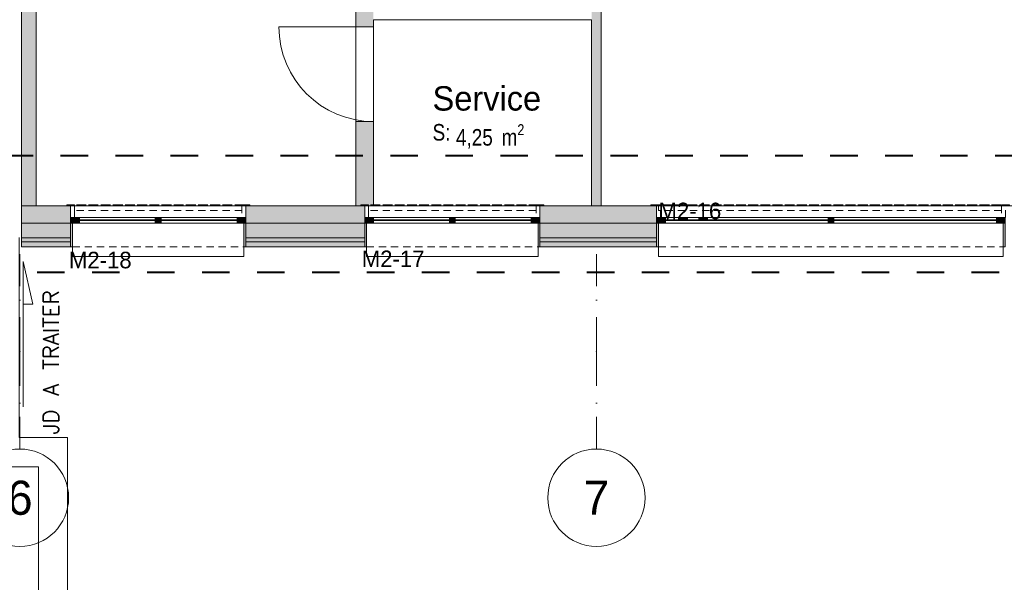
# Model space of a CAD drawing. Header units: millimetres. Extents: x -22000 to 226618, y -100134 to 72379.
# Tile 11 of 44: x 30268 to 40378, y -32915 to -27140. Entities that reach past the tile are written whole.
import ezdxf
from ezdxf.enums import TextEntityAlignment as Align

# ---------------------------------------------------------------- set-up
doc = ezdxf.new("R2010")
doc.units = ezdxf.units.MM
doc.header["$MEASUREMENT"] = 0
for name, pattern in [('Points tirets', [670.277762, 352.777767, -176.388884, 0, -141.111112]), ('Tiretet', [1093.611073, 529.166651, -211.666656, 141.111112, -211.666656]), ('Tirets petits', [125, 75, -50]), ('Traits', [564.444447, 282.222223, -282.222223])]:
    doc.linetypes.add(name, pattern=pattern)
for name, color, linetype in [('00-00 JD', 7, 'Continuous'), ('02-01 File _ Axe.Construction', 7, 'Continuous'), ('02-04 Mur.Construction', 7, 'Continuous'), ('02-04 VR et tablettes existantes', 7, 'Continuous'), ('06-00 Texte tte echelle', 7, 'Continuous'), ('08-01 2D Dessin général.2D', 7, 'Continuous'), ('08-01 contour hachures', 7, 'Continuous'), ('A-AREA-____-OTLN.Modèle IFC', 7, 'Continuous'), ('A-WALL-____-OTLN.Modèle IFC', 7, 'Continuous'), ('Fenêtres ARCHICAD', 7, 'Continuous'), ('Marques de fenêtre ARCHICAD', 7, 'Continuous'), ('Marques de Zone ARCHICAD', 7, 'Continuous'), ('Portes ARCHICAD', 7, 'Continuous')]:
    doc.layers.add(name, color=color, linetype=linetype)
doc.styles.add('STYLE_GENERE_1', font='txt')
doc.styles.add('STYLE_GENERE_2', font='ARIALN.TTF')
doc.styles.add('STYLE_GENERE_4', font='txt')

# ---------------------------------------------------------------- blocks, each defined once
blk = doc.blocks.new('Service_SER_9_1', base_point=(35020, -28095))
at = {"layer": 'Marques de Zone ARCHICAD', "color": 7, "lineweight": 9, "insert": (34747, -28213), "char_height": 170, "attachment_point": 1, "style": 'STYLE_GENERE_2'}
blk.add_mtext('\\A1;{\\pql;\\pt0,100;\\fArial Narrow|b0|i0|c0|p34;4,25\\fArial Narrow|b0|i0|c0|p34;\\A1{\\H.66x;\\S^  ;}\\fArial Narrow|b0|i0|c0|p34; m\\fArial Narrow|b0|i0|c0|p34;\\A1{\\H.66x;\\S2^  ;}}', dxfattribs=at)
at = {"layer": 'Marques de Zone ARCHICAD', "color": 7, "lineweight": 9}
for tag, height, style, p in [('DUMMY_849', 250, 'STYLE_GENERE_1', (35533, -27749)), ('ROOM_NAME', 250, 'STYLE_GENERE_1', (34507, -27823)), ('calculatedAreaCode', 170, 'STYLE_GENERE_2', (34507, -28211))]:
    blk.add_attdef(tag, text='', height=height, dxfattribs=dict(at, style=style)).set_placement(p, align=Align.TOP_LEFT)
blk = doc.blocks.new('Service_SER_10_1', base_point=(32078, -26090))
at = {"layer": 'Marques de Zone ARCHICAD', "color": 7, "lineweight": 9, "insert": (31805, -26208), "char_height": 170, "attachment_point": 1, "style": 'STYLE_GENERE_2'}
blk.add_mtext('\\A1;{\\pql;\\pt0,100;\\fArial Narrow|b0|i0|c0|p34;15,50\\fArial Narrow|b0|i0|c0|p34;\\A1{\\H.66x;\\S^  ;}\\fArial Narrow|b0|i0|c0|p34; m\\fArial Narrow|b0|i0|c0|p34;\\A1{\\H.66x;\\S2^  ;}}', dxfattribs=at)
at = {"layer": 'Marques de Zone ARCHICAD', "color": 7, "lineweight": 9}
for tag, height, style, p in [('DUMMY_849', 250, 'STYLE_GENERE_1', (32591, -25744)), ('ROOM_NAME', 250, 'STYLE_GENERE_1', (31565, -25818)), ('calculatedAreaCode', 170, 'STYLE_GENERE_2', (31565, -26206))]:
    blk.add_attdef(tag, text='', height=height, dxfattribs=dict(at, style=style)).set_placement(p, align=Align.TOP_LEFT)
blk = doc.blocks.new('Porte (Mur) 142[6]_1')
at = {"layer": 'Portes ARCHICAD', "color": 7, "linetype": 'Continuous', "lineweight": 5}
blk.add_line((33900, -27215), (32930, -27215), dxfattribs=at)
blk.add_arc((33900, -27215), 970, 180, 270, dxfattribs=at)
blk = doc.blocks.new('Mur_12_1', base_point=(33810, -21290))
at = {"layer": 'A-WALL-____-OTLN.Modèle IFC', "linetype": 'Continuous', "lineweight": 0, "true_color": 0xffffff}
for points in [[(33720, -21380), (33900, -21200), (33720, -21200)], [(33720, -21380), (33900, -21380), (33900, -21200)], [(33720, -21380), (33720, -27215), (33900, -27215), (33900, -21380)], [(33720, -28185), (33720, -29050), (33900, -29050), (33900, -28185)]]:
    blk.add_hatch(color=7, dxfattribs=at).paths.add_polyline_path(points)
at = {"layer": 'A-WALL-____-OTLN.Modèle IFC', "color": 7, "linetype": 'Continuous', "lineweight": 20}
for p, q in [((33720, -27215), (33900, -27215)), ((33720, -28185), (33900, -28185))]:
    blk.add_line(p, q, dxfattribs=at)
at = {"layer": 'A-WALL-____-OTLN.Modèle IFC', "color": 7, "linetype": 'Continuous', "lineweight": 20, "flags": 128}
for points in [[(33900, -21200), (33720, -21200)], [(33900, -21500), (33900, -21200)], [(33720, -21380), (33720, -22980)], [(33900, -27040), (33900, -21680)], [(33720, -23130), (33720, -27215)], [(33900, -27215), (33900, -27140)], [(33720, -28185), (33720, -29050)], [(33900, -29050), (33900, -28185)], [(33720, -29050), (33900, -29050)]]:
    blk.add_lwpolyline(points, dxfattribs=at)
at = {"layer": 'Portes ARCHICAD', "color": 7, "linetype": 'Continuous', "lineweight": 5}
blk.add_blockref('Porte (Mur) 142[6]_1', (0, 0), dxfattribs=at)
blk = doc.blocks.new('Mur_14_1', base_point=(30360, -21290))
at = {"layer": 'A-WALL-____-OTLN.Modèle IFC', "linetype": 'Continuous', "lineweight": 0, "true_color": 0xffffff}
blk.add_hatch(color=7, dxfattribs=at).paths.add_polyline_path([(30285, -21380), (30285, -29050), (30435, -29050), (30435, -21380)])
at = {"layer": 'A-WALL-____-OTLN.Modèle IFC', "color": 7, "linetype": 'Continuous', "lineweight": 20, "flags": 128}
for points in [[(30285, -21380), (30285, -29050)], [(30435, -22980), (30435, -21380)], [(30435, -25240), (30435, -23130)], [(30435, -29050), (30435, -25390)], [(30285, -29050), (30435, -29050)]]:
    blk.add_lwpolyline(points, dxfattribs=at)
blk = doc.blocks.new('Mur_21_1', base_point=(36190, -21590))
at = {"layer": 'A-WALL-____-OTLN.Modèle IFC', "linetype": 'Continuous', "lineweight": 0, "true_color": 0xffffff}
blk.add_hatch(color=7, dxfattribs=at).paths.add_polyline_path([(36140, -21680), (36140, -29050), (36240, -29050), (36240, -21680)])
at = {"layer": 'A-WALL-____-OTLN.Modèle IFC', "color": 7, "linetype": 'Continuous', "lineweight": 20, "flags": 128}
for points in [[(36140, -21680), (36140, -27040)], [(36240, -29050), (36240, -21680)], [(36140, -27140), (36140, -29050)], [(36140, -29050), (36240, -29050)]]:
    blk.add_lwpolyline(points, dxfattribs=at)
blk = doc.blocks.new('Marque fenêtre 24[24]_1', base_point=(38598, -29050))
at = {"layer": 'Marques de fenêtre ARCHICAD', "color": 7, "lineweight": 9, "style": 'STYLE_GENERE_1'}
blk.add_attdef('AC_WIDO_ID', text='', height=170, dxfattribs=at).set_placement((36827, -29239), align=Align.BOTTOM_LEFT)
blk = doc.blocks.new('Baie générique 2019[33]_1')
at = {"layer": 'Fenêtres ARCHICAD', "linetype": 'Continuous', "lineweight": 0, "true_color": 0xffffff}
for points in [[(36808, -29230), (36868, -29230), (36868, -29170), (36808, -29170)], [(36868, -29230), (36898, -29230), (36898, -29170), (36868, -29170)], [(38598, -29230), (38598, -29170), (38568, -29170), (38568, -29230)], [(38598, -29230), (38598, -29170), (38568, -29170), (38568, -29230)], [(38598, -29230), (38598, -29170), (38568, -29170), (38568, -29230)], [(38598, -29230), (38628, -29230), (38628, -29170), (38598, -29170)], [(38598, -29230), (38628, -29230), (38628, -29170), (38598, -29170)], [(38598, -29230), (38628, -29230), (38628, -29170), (38598, -29170)], [(40328, -29230), (40328, -29170), (40298, -29170), (40298, -29230)], [(40388, -29230), (40388, -29170), (40328, -29170), (40328, -29230)], [(36828, -29230), (36808, -29230), (36808, -29470), (36828, -29470)], [(40388, -29230), (40368, -29230), (40368, -29470), (40388, -29470)]]:
    blk.add_hatch(color=7, dxfattribs=at).paths.add_polyline_path(points)
at = {"layer": 'Fenêtres ARCHICAD', "color": 7, "linetype": 'Continuous', "lineweight": 13}
for p, q in [((36868, -29230), (36868, -29170)), ((36868, -29170), (36898, -29170)), ((36898, -29170), (36898, -29230)), ((36898, -29193), (40298, -29193)), ((36898, -29200), (40298, -29200)), ((38598, -29170), (38568, -29170)), ((38568, -29170), (38568, -29230)), ((38598, -29170), (38568, -29170)), ((38568, -29170), (38568, -29230)), ((38598, -29170), (38568, -29170)), ((38568, -29170), (38568, -29230)), ((38628, -29193), (38568, -29193)), ((38628, -29193), (38568, -29193)), ((38628, -29193), (38568, -29193)), ((38628, -29200), (38568, -29200)), ((38628, -29200), (38568, -29200)), ((38628, -29200), (38568, -29200)), ((38598, -29230), (38598, -29170)), ((38598, -29230), (38598, -29170)), ((38598, -29170), (38628, -29170)), ((38598, -29230), (38598, -29170)), ((38598, -29230), (38598, -29170)), ((38598, -29170), (38628, -29170)), ((38598, -29230), (38598, -29170)), ((38598, -29230), (38598, -29170)), ((38598, -29170), (38628, -29170)), ((38628, -29170), (38628, -29230)), ((38628, -29170), (38628, -29230)), ((38628, -29170), (38628, -29230)), ((40328, -29170), (40298, -29170)), ((40298, -29170), (40298, -29230)), ((40328, -29230), (40328, -29170)), ((36898, -29230), (36868, -29230)), ((38568, -29230), (38598, -29230)), ((38568, -29230), (38598, -29230)), ((38568, -29230), (38598, -29230)), ((38628, -29230), (38598, -29230)), ((38628, -29230), (38598, -29230)), ((38628, -29230), (38598, -29230)), ((40298, -29230), (40328, -29230))]:
    blk.add_line(p, q, dxfattribs=at)
at = {"layer": 'Fenêtres ARCHICAD', "color": 7, "linetype": 'Continuous', "lineweight": 5}
for p, q in [((36868, -29170), (40328, -29170)), ((36898, -29170), (40298, -29170)), ((38628, -29170), (38568, -29170)), ((38628, -29170), (38568, -29170)), ((38628, -29170), (38568, -29170)), ((36868, -29230), (40328, -29230)), ((36898, -29230), (40298, -29230)), ((38628, -29230), (38568, -29230)), ((38628, -29230), (38568, -29230)), ((38628, -29230), (38568, -29230)), ((36828, -29570), (36828, -29470)), ((40368, -29470), (40368, -29570)), ((40368, -29570), (36828, -29570))]:
    blk.add_line(p, q, dxfattribs=at)
at = {"layer": 'Fenêtres ARCHICAD', "color": 7, "linetype": 'Continuous', "lineweight": 13, "flags": 128}
for points in [[(36808, -29230), (36808, -29170), (36868, -29170), (36868, -29230)], [(40388, -29230), (40388, -29170), (40328, -29170), (40328, -29230)], [(36828, -29230), (36828, -29470), (36808, -29470), (36808, -29230)], [(40388, -29230), (40388, -29470), (40368, -29470), (40368, -29230)]]:
    blk.add_lwpolyline(points, close=True, dxfattribs=at)
at = {"layer": 'Marques de fenêtre ARCHICAD', "color": 7, "lineweight": 9}
blk.add_blockref('Marque fenêtre 24[24]_1', (38598, -29050), dxfattribs=at).add_auto_attribs({'AC_WIDO_ID': 'M2-16'})
blk = doc.blocks.new('Marque fenêtre 24[25]_1', base_point=(34710, -29050))
at = {"layer": 'Marques de fenêtre ARCHICAD', "color": 7, "lineweight": 9, "style": 'STYLE_GENERE_1'}
blk.add_attdef('AC_WIDO_ID', text='', height=170, dxfattribs=at).set_placement((33780, -29731), align=Align.BOTTOM_LEFT)
blk = doc.blocks.new('Baie générique 2019[34]_1')
at = {"layer": 'Fenêtres ARCHICAD', "linetype": 'Continuous', "lineweight": 0, "true_color": 0xffffff}
for points in [[(33810, -29230), (33870, -29230), (33870, -29170), (33810, -29170)], [(33870, -29230), (33900, -29230), (33900, -29170), (33870, -29170)], [(34710, -29230), (34710, -29170), (34680, -29170), (34680, -29230)], [(34710, -29230), (34710, -29170), (34680, -29170), (34680, -29230)], [(34710, -29230), (34710, -29170), (34680, -29170), (34680, -29230)], [(34710, -29230), (34740, -29230), (34740, -29170), (34710, -29170)], [(34710, -29230), (34740, -29230), (34740, -29170), (34710, -29170)], [(34710, -29230), (34740, -29230), (34740, -29170), (34710, -29170)], [(35550, -29230), (35550, -29170), (35520, -29170), (35520, -29230)], [(35610, -29230), (35610, -29170), (35550, -29170), (35550, -29230)], [(33830, -29230), (33810, -29230), (33810, -29470), (33830, -29470)], [(35610, -29230), (35590, -29230), (35590, -29470), (35610, -29470)]]:
    blk.add_hatch(color=7, dxfattribs=at).paths.add_polyline_path(points)
at = {"layer": 'Fenêtres ARCHICAD', "color": 7, "linetype": 'Continuous', "lineweight": 13}
for p, q in [((33870, -29230), (33870, -29170)), ((33870, -29170), (33900, -29170)), ((33900, -29170), (33900, -29230)), ((33900, -29193), (35520, -29193)), ((33900, -29200), (35520, -29200)), ((34710, -29170), (34680, -29170)), ((34680, -29170), (34680, -29230)), ((34710, -29170), (34680, -29170)), ((34680, -29170), (34680, -29230)), ((34710, -29170), (34680, -29170)), ((34680, -29170), (34680, -29230)), ((34740, -29193), (34680, -29193)), ((34740, -29193), (34680, -29193)), ((34740, -29193), (34680, -29193)), ((34740, -29200), (34680, -29200)), ((34740, -29200), (34680, -29200)), ((34740, -29200), (34680, -29200)), ((34710, -29230), (34710, -29170)), ((34710, -29230), (34710, -29170)), ((34710, -29170), (34740, -29170)), ((34710, -29230), (34710, -29170)), ((34710, -29230), (34710, -29170)), ((34710, -29170), (34740, -29170)), ((34710, -29230), (34710, -29170)), ((34710, -29230), (34710, -29170)), ((34710, -29170), (34740, -29170)), ((34740, -29170), (34740, -29230)), ((34740, -29170), (34740, -29230)), ((34740, -29170), (34740, -29230)), ((35550, -29170), (35520, -29170)), ((35520, -29170), (35520, -29230)), ((35550, -29230), (35550, -29170)), ((33900, -29230), (33870, -29230)), ((34680, -29230), (34710, -29230)), ((34680, -29230), (34710, -29230)), ((34680, -29230), (34710, -29230)), ((34740, -29230), (34710, -29230)), ((34740, -29230), (34710, -29230)), ((34740, -29230), (34710, -29230)), ((35520, -29230), (35550, -29230))]:
    blk.add_line(p, q, dxfattribs=at)
at = {"layer": 'Fenêtres ARCHICAD', "color": 7, "linetype": 'Continuous', "lineweight": 5}
for p, q in [((33870, -29170), (35550, -29170)), ((33900, -29170), (35520, -29170)), ((34740, -29170), (34680, -29170)), ((34740, -29170), (34680, -29170)), ((34740, -29170), (34680, -29170)), ((33870, -29230), (35550, -29230)), ((33900, -29230), (35520, -29230)), ((34740, -29230), (34680, -29230)), ((34740, -29230), (34680, -29230)), ((34740, -29230), (34680, -29230)), ((33830, -29570), (33830, -29470)), ((35590, -29470), (35590, -29570)), ((35590, -29570), (33830, -29570))]:
    blk.add_line(p, q, dxfattribs=at)
at = {"layer": 'Fenêtres ARCHICAD', "color": 7, "linetype": 'Continuous', "lineweight": 13, "flags": 128}
for points in [[(33810, -29230), (33810, -29170), (33870, -29170), (33870, -29230)], [(35610, -29230), (35610, -29170), (35550, -29170), (35550, -29230)], [(33830, -29230), (33830, -29470), (33810, -29470), (33810, -29230)], [(35610, -29230), (35610, -29470), (35590, -29470), (35590, -29230)]]:
    blk.add_lwpolyline(points, close=True, dxfattribs=at)
at = {"layer": 'Marques de fenêtre ARCHICAD', "color": 7, "lineweight": 9}
blk.add_blockref('Marque fenêtre 24[25]_1', (34710, -29050), dxfattribs=at).add_auto_attribs({'AC_WIDO_ID': 'M2-17'})
blk = doc.blocks.new('Marque fenêtre 24[26]_1', base_point=(31690, -29050))
at = {"layer": 'Marques de fenêtre ARCHICAD', "color": 7, "lineweight": 9, "style": 'STYLE_GENERE_1'}
blk.add_attdef('AC_WIDO_ID', text='', height=170, dxfattribs=at).set_placement((30773, -29743), align=Align.BOTTOM_LEFT)
blk = doc.blocks.new('Baie générique 2019[35]_1')
at = {"layer": 'Fenêtres ARCHICAD', "linetype": 'Continuous', "lineweight": 0, "true_color": 0xffffff}
for points in [[(30790, -29230), (30850, -29230), (30850, -29170), (30790, -29170)], [(30850, -29230), (30880, -29230), (30880, -29170), (30850, -29170)], [(31690, -29230), (31690, -29170), (31660, -29170), (31660, -29230)], [(31690, -29230), (31690, -29170), (31660, -29170), (31660, -29230)], [(31690, -29230), (31690, -29170), (31660, -29170), (31660, -29230)], [(31690, -29230), (31720, -29230), (31720, -29170), (31690, -29170)], [(31690, -29230), (31720, -29230), (31720, -29170), (31690, -29170)], [(31690, -29230), (31720, -29230), (31720, -29170), (31690, -29170)], [(32530, -29230), (32530, -29170), (32500, -29170), (32500, -29230)], [(32590, -29230), (32590, -29170), (32530, -29170), (32530, -29230)], [(30810, -29230), (30790, -29230), (30790, -29470), (30810, -29470)], [(32590, -29230), (32570, -29230), (32570, -29470), (32590, -29470)]]:
    blk.add_hatch(color=7, dxfattribs=at).paths.add_polyline_path(points)
at = {"layer": 'Fenêtres ARCHICAD', "color": 7, "linetype": 'Continuous', "lineweight": 13}
for p, q in [((30850, -29230), (30850, -29170)), ((30850, -29170), (30880, -29170)), ((30880, -29170), (30880, -29230)), ((30880, -29193), (32500, -29193)), ((30880, -29200), (32500, -29200)), ((31690, -29170), (31660, -29170)), ((31660, -29170), (31660, -29230)), ((31690, -29170), (31660, -29170)), ((31660, -29170), (31660, -29230)), ((31690, -29170), (31660, -29170)), ((31660, -29170), (31660, -29230)), ((31720, -29193), (31660, -29193)), ((31720, -29193), (31660, -29193)), ((31720, -29193), (31660, -29193)), ((31720, -29200), (31660, -29200)), ((31720, -29200), (31660, -29200)), ((31720, -29200), (31660, -29200)), ((31690, -29230), (31690, -29170)), ((31690, -29230), (31690, -29170)), ((31690, -29170), (31720, -29170)), ((31690, -29230), (31690, -29170)), ((31690, -29230), (31690, -29170)), ((31690, -29170), (31720, -29170)), ((31690, -29230), (31690, -29170)), ((31690, -29230), (31690, -29170)), ((31690, -29170), (31720, -29170)), ((31720, -29170), (31720, -29230)), ((31720, -29170), (31720, -29230)), ((31720, -29170), (31720, -29230)), ((32530, -29170), (32500, -29170)), ((32500, -29170), (32500, -29230)), ((32530, -29230), (32530, -29170)), ((30880, -29230), (30850, -29230)), ((31660, -29230), (31690, -29230)), ((31660, -29230), (31690, -29230)), ((31660, -29230), (31690, -29230)), ((31720, -29230), (31690, -29230)), ((31720, -29230), (31690, -29230)), ((31720, -29230), (31690, -29230)), ((32500, -29230), (32530, -29230))]:
    blk.add_line(p, q, dxfattribs=at)
at = {"layer": 'Fenêtres ARCHICAD', "color": 7, "linetype": 'Continuous', "lineweight": 5}
for p, q in [((30850, -29170), (32530, -29170)), ((30880, -29170), (32500, -29170)), ((31720, -29170), (31660, -29170)), ((31720, -29170), (31660, -29170)), ((31720, -29170), (31660, -29170)), ((30850, -29230), (32530, -29230)), ((30880, -29230), (32500, -29230)), ((31720, -29230), (31660, -29230)), ((31720, -29230), (31660, -29230)), ((31720, -29230), (31660, -29230)), ((30810, -29570), (30810, -29470)), ((32570, -29470), (32570, -29570)), ((32570, -29570), (30810, -29570))]:
    blk.add_line(p, q, dxfattribs=at)
at = {"layer": 'Fenêtres ARCHICAD', "color": 7, "linetype": 'Continuous', "lineweight": 13, "flags": 128}
for points in [[(30790, -29230), (30790, -29170), (30850, -29170), (30850, -29230)], [(32590, -29230), (32590, -29170), (32530, -29170), (32530, -29230)], [(30810, -29230), (30810, -29470), (30790, -29470), (30790, -29230)], [(32590, -29230), (32590, -29470), (32570, -29470), (32570, -29230)]]:
    blk.add_lwpolyline(points, close=True, dxfattribs=at)
at = {"layer": 'Marques de fenêtre ARCHICAD', "color": 7, "lineweight": 9}
blk.add_blockref('Marque fenêtre 24[26]_1', (31690, -29050), dxfattribs=at).add_auto_attribs({'AC_WIDO_ID': 'M2-18'})
blk = doc.blocks.new('Mur_141_1', base_point=(30285, -29050))
at = {"layer": '02-04 Mur.Construction', "linetype": 'Continuous', "lineweight": 0, "true_color": 0xffffff}
for points in [[(30285, -29050), (30285, -29230), (30790, -29230), (30790, -29050)], [(32590, -29230), (33810, -29230), (33810, -29050), (32590, -29050)], [(36808, -29050), (35610, -29050), (35610, -29230), (36808, -29230)], [(30285, -29380), (30790, -29380), (30790, -29230), (30285, -29230)], [(32590, -29380), (33810, -29380), (33810, -29230), (32590, -29230)], [(35610, -29380), (36808, -29380), (36808, -29230), (35610, -29230)], [(30285, -29420), (30790, -29420), (30790, -29380), (30285, -29380)], [(30285, -29420), (30285, -29470), (30790, -29470), (30790, -29420)], [(32590, -29420), (33810, -29420), (33810, -29380), (32590, -29380)], [(33810, -29420), (32590, -29420), (32590, -29470), (33810, -29470)], [(35610, -29420), (36808, -29420), (36808, -29380), (35610, -29380)], [(35610, -29420), (35610, -29470), (36808, -29470), (36808, -29420)]]:
    blk.add_hatch(color=7, dxfattribs=at).paths.add_polyline_path(points)
at = {"layer": '02-04 Mur.Construction', "color": 7, "linetype": 'Continuous', "lineweight": 20}
for p, q in [((30790, -29050), (30790, -29170)), ((32590, -29050), (32590, -29170)), ((33810, -29050), (33810, -29170)), ((35610, -29050), (35610, -29170)), ((36808, -29050), (36808, -29170)), ((30790, -29380), (30790, -29170)), ((32590, -29380), (32590, -29170)), ((33810, -29380), (33810, -29170)), ((35610, -29380), (35610, -29170)), ((36808, -29380), (36808, -29170)), ((30285, -29230), (30790, -29230)), ((32590, -29230), (33810, -29230)), ((35610, -29230), (36808, -29230)), ((30285, -29380), (30790, -29380)), ((30790, -29420), (30790, -29380)), ((30790, -29470), (30790, -29420)), ((32590, -29380), (33810, -29380)), ((32590, -29420), (32590, -29380)), ((32590, -29470), (32590, -29420)), ((33810, -29420), (33810, -29380)), ((33810, -29470), (33810, -29420)), ((35610, -29380), (36808, -29380)), ((35610, -29420), (35610, -29380)), ((35610, -29470), (35610, -29420)), ((36808, -29420), (36808, -29380)), ((36808, -29470), (36808, -29420))]:
    blk.add_line(p, q, dxfattribs=at)
at = {"layer": '02-04 Mur.Construction', "color": 7, "linetype": 'Continuous', "lineweight": 9}
for p, q in [((30285, -29420), (30790, -29420)), ((32590, -29420), (33810, -29420)), ((35610, -29420), (36808, -29420))]:
    blk.add_line(p, q, dxfattribs=at)
at = {"layer": '02-04 Mur.Construction', "color": 7, "linetype": 'Continuous', "lineweight": 20, "flags": 128}
for points in [[(30790, -29050), (30285, -29050)], [(30285, -29230), (30285, -29050)], [(33810, -29050), (32590, -29050)], [(36808, -29050), (35610, -29050)], [(30285, -29380), (30285, -29230)], [(30285, -29420), (30285, -29380)], [(30285, -29470), (30285, -29420)], [(30285, -29470), (30790, -29470)], [(32590, -29470), (33810, -29470)], [(35610, -29470), (36808, -29470)]]:
    blk.add_lwpolyline(points, dxfattribs=at)
at = {"layer": 'Fenêtres ARCHICAD', "color": 7, "linetype": 'Continuous', "lineweight": 5}
for name in ['Baie générique 2019[33]_1', 'Baie générique 2019[35]_1', 'Baie générique 2019[34]_1']:
    blk.add_blockref(name, (0, 0), dxfattribs=at)
blk = doc.blocks.new('Forme_127_1')
at = {"layer": '02-04 VR et tablettes existantes', "color": 251, "linetype": 'Tirets petits', "lineweight": 0, "true_color": 0x5d5d5d, "flags": 128}
for points in [[(33810, -29170), (33810, -29050)], [(33810, -29050), (35610, -29050)], [(35610, -29050), (35610, -29170)], [(35610, -29170), (33810, -29170)]]:
    blk.add_lwpolyline(points, dxfattribs=at)
blk = doc.blocks.new('Forme_128_1')
at = {"layer": '02-04 VR et tablettes existantes', "color": 251, "linetype": 'Tirets petits', "lineweight": 0, "true_color": 0x5d5d5d, "flags": 128}
for points in [[(33770, -29050), (33770, -29040)], [(33770, -29040), (35650, -29040)], [(35650, -29050), (33770, -29050)], [(35650, -29050), (35650, -29040)]]:
    blk.add_lwpolyline(points, dxfattribs=at)
blk = doc.blocks.new('Forme_129_1')
at = {"layer": '02-04 VR et tablettes existantes', "color": 251, "linetype": 'Tirets petits', "lineweight": 0, "true_color": 0x5d5d5d, "flags": 128}
for points in [[(33810, -29170), (33810, -29050)], [(33810, -29050), (35610, -29050)], [(35610, -29050), (35610, -29170)], [(35610, -29170), (33810, -29170)]]:
    blk.add_lwpolyline(points, dxfattribs=at)
blk = doc.blocks.new('Forme_130_1')
at = {"layer": '02-04 VR et tablettes existantes', "color": 251, "linetype": 'Tirets petits', "lineweight": 0, "true_color": 0x5d5d5d, "flags": 128}
for points in [[(33770, -29050), (33770, -29040)], [(33770, -29040), (35650, -29040)], [(35650, -29050), (33770, -29050)], [(35650, -29040), (35650, -29050)]]:
    blk.add_lwpolyline(points, dxfattribs=at)
blk = doc.blocks.new('Forme_131_1')
at = {"layer": '02-04 VR et tablettes existantes', "color": 251, "linetype": 'Tirets petits', "lineweight": 0, "true_color": 0x5d5d5d, "flags": 128}
for points in [[(33810, -29050), (33810, -29170)], [(33850, -29050), (33810, -29050)], [(33850, -29170), (33850, -29050)], [(33850, -29170), (33810, -29170)]]:
    blk.add_lwpolyline(points, dxfattribs=at)
blk = doc.blocks.new('Forme_132_1')
at = {"layer": '02-04 VR et tablettes existantes', "color": 251, "linetype": 'Tirets petits', "lineweight": 0, "true_color": 0x5d5d5d, "flags": 128}
for points in [[(35570, -29050), (35570, -29170)], [(35610, -29050), (35570, -29050)], [(35610, -29170), (35610, -29050)], [(35610, -29170), (35570, -29170)]]:
    blk.add_lwpolyline(points, dxfattribs=at)
blk = doc.blocks.new('Forme_133_1')
at = {"layer": '02-04 VR et tablettes existantes', "color": 251, "linetype": 'Tirets petits', "lineweight": 0, "true_color": 0x5d5d5d, "flags": 128}
for points in [[(35650, -29040), (35570, -29040)], [(35570, -29040), (35570, -29050)], [(35570, -29050), (35650, -29050)], [(35650, -29050), (35650, -29040)]]:
    blk.add_lwpolyline(points, dxfattribs=at)
blk = doc.blocks.new('Forme_134_1')
at = {"layer": '02-04 VR et tablettes existantes', "color": 251, "linetype": 'Tirets petits', "lineweight": 0, "true_color": 0x5d5d5d, "flags": 128}
for points in [[(33850, -29040), (33770, -29040)], [(33770, -29040), (33770, -29050)], [(33770, -29050), (33850, -29050)], [(33850, -29050), (33850, -29040)]]:
    blk.add_lwpolyline(points, dxfattribs=at)
blk = doc.blocks.new('Forme_135_1')
at = {"layer": '02-04 VR et tablettes existantes', "color": 251, "linetype": 'Tirets petits', "lineweight": 0, "true_color": 0x5d5d5d, "flags": 128}
for points in [[(35570, -29040), (33850, -29040)], [(33850, -29098), (33850, -29040)], [(35570, -29098), (33850, -29098)], [(35570, -29098), (35570, -29040)]]:
    blk.add_lwpolyline(points, dxfattribs=at)
blk = doc.blocks.new('Forme_136_1')
at = {"layer": '02-04 VR et tablettes existantes', "color": 251, "linetype": 'Tirets petits', "lineweight": 0, "true_color": 0x5d5d5d, "flags": 128}
for points in [[(30790, -29170), (30790, -29050)], [(30790, -29050), (32590, -29050)], [(32590, -29050), (32590, -29170)], [(32590, -29170), (30790, -29170)]]:
    blk.add_lwpolyline(points, dxfattribs=at)
blk = doc.blocks.new('Forme_137_1')
at = {"layer": '02-04 VR et tablettes existantes', "color": 251, "linetype": 'Tirets petits', "lineweight": 0, "true_color": 0x5d5d5d, "flags": 128}
for points in [[(30750, -29050), (30750, -29040)], [(30750, -29040), (32630, -29040)], [(32630, -29050), (30750, -29050)], [(32630, -29050), (32630, -29040)]]:
    blk.add_lwpolyline(points, dxfattribs=at)
blk = doc.blocks.new('Forme_138_1')
at = {"layer": '02-04 VR et tablettes existantes', "color": 251, "linetype": 'Tirets petits', "lineweight": 0, "true_color": 0x5d5d5d, "flags": 128}
for points in [[(30790, -29170), (30790, -29050)], [(30790, -29050), (32590, -29050)], [(32590, -29050), (32590, -29170)], [(32590, -29170), (30790, -29170)]]:
    blk.add_lwpolyline(points, dxfattribs=at)
blk = doc.blocks.new('Forme_139_1')
at = {"layer": '02-04 VR et tablettes existantes', "color": 251, "linetype": 'Tirets petits', "lineweight": 0, "true_color": 0x5d5d5d, "flags": 128}
for points in [[(30750, -29050), (30750, -29040)], [(30750, -29040), (32630, -29040)], [(32630, -29050), (30750, -29050)], [(32630, -29040), (32630, -29050)]]:
    blk.add_lwpolyline(points, dxfattribs=at)
blk = doc.blocks.new('Forme_140_1')
at = {"layer": '02-04 VR et tablettes existantes', "color": 251, "linetype": 'Tirets petits', "lineweight": 0, "true_color": 0x5d5d5d, "flags": 128}
for points in [[(30790, -29050), (30790, -29170)], [(30830, -29050), (30790, -29050)], [(30830, -29170), (30830, -29050)], [(30830, -29170), (30790, -29170)]]:
    blk.add_lwpolyline(points, dxfattribs=at)
blk = doc.blocks.new('Forme_141_1')
at = {"layer": '02-04 VR et tablettes existantes', "color": 251, "linetype": 'Tirets petits', "lineweight": 0, "true_color": 0x5d5d5d, "flags": 128}
for points in [[(32550, -29050), (32550, -29170)], [(32590, -29050), (32550, -29050)], [(32590, -29170), (32590, -29050)], [(32590, -29170), (32550, -29170)]]:
    blk.add_lwpolyline(points, dxfattribs=at)
blk = doc.blocks.new('Forme_142_1')
at = {"layer": '02-04 VR et tablettes existantes', "color": 251, "linetype": 'Tirets petits', "lineweight": 0, "true_color": 0x5d5d5d, "flags": 128}
for points in [[(32630, -29040), (32550, -29040)], [(32550, -29040), (32550, -29050)], [(32550, -29050), (32630, -29050)], [(32630, -29050), (32630, -29040)]]:
    blk.add_lwpolyline(points, dxfattribs=at)
blk = doc.blocks.new('Forme_143_1')
at = {"layer": '02-04 VR et tablettes existantes', "color": 251, "linetype": 'Tirets petits', "lineweight": 0, "true_color": 0x5d5d5d, "flags": 128}
for points in [[(30830, -29040), (30750, -29040)], [(30750, -29040), (30750, -29050)], [(30750, -29050), (30830, -29050)], [(30830, -29050), (30830, -29040)]]:
    blk.add_lwpolyline(points, dxfattribs=at)
blk = doc.blocks.new('Forme_144_1')
at = {"layer": '02-04 VR et tablettes existantes', "color": 251, "linetype": 'Tirets petits', "lineweight": 0, "true_color": 0x5d5d5d, "flags": 128}
for points in [[(32550, -29040), (30830, -29040)], [(30830, -29098), (30830, -29040)], [(32550, -29098), (30830, -29098)], [(32550, -29098), (32550, -29040)]]:
    blk.add_lwpolyline(points, dxfattribs=at)
blk = doc.blocks.new('Forme_208_1')
at = {"layer": '02-04 VR et tablettes existantes', "color": 251, "linetype": 'Tirets petits', "lineweight": 0, "true_color": 0x5d5d5d, "flags": 128}
for points in [[(36807, -29050), (36807, -29170)], [(36808, -29050), (36807, -29050)], [(36808, -29170), (36808, -29050)], [(36808, -29050), (40350, -29050)], [(40350, -29050), (40350, -29170)], [(36808, -29170), (36807, -29170)], [(40350, -29170), (36808, -29170)]]:
    blk.add_lwpolyline(points, dxfattribs=at)
blk = doc.blocks.new('Forme_209_1')
at = {"layer": '02-04 VR et tablettes existantes', "color": 251, "linetype": 'Tirets petits', "lineweight": 0, "true_color": 0x5d5d5d, "flags": 128}
for points in [[(36748, -29050), (36748, -29040)], [(36748, -29040), (38628, -29040)], [(38628, -29050), (36748, -29050)], [(38628, -29050), (38628, -29040)]]:
    blk.add_lwpolyline(points, dxfattribs=at)
blk = doc.blocks.new('Forme_210_1')
at = {"layer": '02-04 VR et tablettes existantes', "color": 251, "linetype": 'Tirets petits', "lineweight": 0, "true_color": 0x5d5d5d, "flags": 128}
for points in [[(36805, -29170), (36805, -29050)], [(36805, -29050), (40350, -29050)], [(40350, -29050), (40350, -29170)], [(40350, -29170), (36805, -29170)]]:
    blk.add_lwpolyline(points, dxfattribs=at)
blk = doc.blocks.new('Forme_211_1')
at = {"layer": '02-04 VR et tablettes existantes', "color": 251, "linetype": 'Tirets petits', "lineweight": 0, "true_color": 0x5d5d5d, "flags": 128}
for points in [[(36748, -29050), (36748, -29040)], [(36748, -29040), (40430, -29040)], [(40430, -29050), (36748, -29050)], [(40430, -29040), (40430, -29050)]]:
    blk.add_lwpolyline(points, dxfattribs=at)
blk = doc.blocks.new('Forme_212_1')
at = {"layer": '02-04 VR et tablettes existantes', "color": 251, "linetype": 'Tirets petits', "lineweight": 0, "true_color": 0x5d5d5d, "flags": 128}
for points in [[(36808, -29050), (36808, -29170)], [(36848, -29050), (36808, -29050)], [(36848, -29170), (36848, -29050)], [(36848, -29170), (36808, -29170)]]:
    blk.add_lwpolyline(points, dxfattribs=at)
blk = doc.blocks.new('Forme_213_1')
at = {"layer": '02-04 VR et tablettes existantes', "color": 251, "linetype": 'Tirets petits', "lineweight": 0, "true_color": 0x5d5d5d, "flags": 128}
for points in [[(40350, -29050), (40350, -29170)], [(40390, -29050), (40350, -29050)], [(40390, -29170), (40390, -29050)], [(40390, -29170), (40350, -29170)]]:
    blk.add_lwpolyline(points, dxfattribs=at)
blk = doc.blocks.new('Forme_214_1')
at = {"layer": '02-04 VR et tablettes existantes', "color": 251, "linetype": 'Tirets petits', "lineweight": 0, "true_color": 0x5d5d5d, "flags": 128}
for points in [[(40430, -29040), (40350, -29040)], [(40350, -29040), (40350, -29050)], [(40350, -29050), (40430, -29050)], [(40430, -29050), (40430, -29040)]]:
    blk.add_lwpolyline(points, dxfattribs=at)
blk = doc.blocks.new('Forme_215_1')
at = {"layer": '02-04 VR et tablettes existantes', "color": 251, "linetype": 'Tirets petits', "lineweight": 0, "true_color": 0x5d5d5d, "flags": 128}
for points in [[(36848, -29040), (36768, -29040)], [(36768, -29040), (36768, -29050)], [(36768, -29050), (36848, -29050)], [(36848, -29050), (36848, -29040)]]:
    blk.add_lwpolyline(points, dxfattribs=at)
blk = doc.blocks.new('Forme_216_1')
at = {"layer": '02-04 VR et tablettes existantes', "color": 251, "linetype": 'Tirets petits', "lineweight": 0, "true_color": 0x5d5d5d, "flags": 128}
for points in [[(36828, -29098), (36828, -29040)], [(40350, -29040), (36828, -29040)], [(40350, -29098), (36828, -29098)], [(40350, -29098), (40350, -29040)]]:
    blk.add_lwpolyline(points, dxfattribs=at)
blk = doc.blocks.new('Marque grille standard[383]_1', base_point=(30270, -31547))
at = {"layer": '02-01 File _ Axe.Construction', "color": 7, "linetype": 'Points tirets', "lineweight": 5}
for q in [(30270, -29547), (30270, -31547)]:
    blk.add_line((30270, -30547), q, dxfattribs=at)
at = {"layer": '02-01 File _ Axe.Construction', "color": 7, "linetype": 'Continuous', "lineweight": 5}
blk.add_circle((30270, -32047), 500, dxfattribs=at)
at = {"layer": '02-01 File _ Axe.Construction', "color": 7, "linetype": 'Points tirets', "lineweight": 5}
blk.add_point((30270, -30547), dxfattribs=at)
blk.add_point((30270, -30547), dxfattribs=at)
at = {"layer": '02-01 File _ Axe.Construction', "color": 7, "lineweight": 9, "style": 'STYLE_GENERE_4'}
for tag, p in [('AC_MarkerText_1_1', (30270, 1137)), ('AC_MarkerText_1_0', (30270, -31872))]:
    blk.add_attdef(tag, text='', height=350, rotation=360, dxfattribs=at).set_placement(p, align=Align.TOP_CENTER)
blk = doc.blocks.new('Marque grille standard[384]_1', base_point=(36190, -31547))
at = {"layer": '02-01 File _ Axe.Construction', "color": 7, "linetype": 'Points tirets', "lineweight": 5}
for q in [(36190, -29547), (36190, -31547)]:
    blk.add_line((36190, -30547), q, dxfattribs=at)
at = {"layer": '02-01 File _ Axe.Construction', "color": 7, "linetype": 'Continuous', "lineweight": 5}
blk.add_circle((36190, -32047), 500, dxfattribs=at)
at = {"layer": '02-01 File _ Axe.Construction', "color": 7, "linetype": 'Points tirets', "lineweight": 5}
blk.add_point((36190, -30547), dxfattribs=at)
blk.add_point((36190, -30547), dxfattribs=at)
at = {"layer": '02-01 File _ Axe.Construction', "color": 7, "lineweight": 9, "style": 'STYLE_GENERE_4'}
for tag, p in [('AC_MarkerText_1_1', (36190, 1137)), ('AC_MarkerText_1_0', (36190, -31872))]:
    blk.add_attdef(tag, text='', height=350, rotation=360, dxfattribs=at).set_placement(p, align=Align.TOP_CENTER)

msp = doc.modelspace()

# ---------------------------------------------------------------- linework, layer by layer
at = {"layer": '00-00 JD', "color": 7, "linetype": 'Continuous', "lineweight": 18}
msp.add_line((30304, -29621), (30304, -31113), dxfattribs=at)
at = {"layer": '00-00 JD', "color": 7, "linetype": 'Tiretet', "lineweight": 18}
for p, q in [((30304, -29621), (30402, -30061)), ((30402, -30061), (30304, -30061))]:
    msp.add_line(p, q, dxfattribs=at)
at = {"layer": '08-01 2D Dessin général.2D', "color": 7, "linetype": 'Tirets petits', "lineweight": 9}
for p, q in [((30810, -29470), (32570, -29470)), ((33830, -29470), (35590, -29470)), ((36828, -29470), (40368, -29470))]:
    msp.add_line(p, q, dxfattribs=at)
at = {"layer": '08-01 2D Dessin général.2D', "color": 7, "linetype": 'Continuous', "lineweight": 9, "flags": 128}
for points in [[(29835, -29375), (29835, -31730), (30460, -31730), (30460, -34440, -0.390204), (20460, -45303), (19711, -45339), (17760, -45340), (17760, -43771)], [(30262, -29375), (30262, -31430), (30760, -31430), (30760, -34440, -0.38311), (20760, -45576), (20760, -45860)]]:
    msp.add_lwpolyline(points, format="xyb", dxfattribs=at)
at = {"layer": '08-01 contour hachures', "color": 7, "linetype": 'Traits', "lineweight": 40}
for p, q in [((2466, -28534), (87631, -28534)), ((88867, -29736), (2466, -29736))]:
    msp.add_line(p, q, dxfattribs=at)
at = {"layer": 'A-AREA-____-OTLN.Modèle IFC', "color": 7, "linetype": 'Continuous', "lineweight": 0, "true_color": 0xfdf5ec, "flags": 128}
for points in [[(36240, -21680), (36240, -29050), (40940, -29050), (40940, -21680)], [(33720, -27090), (33720, -23130), (32185, -23130), (32185, -25390), (30435, -25390), (30435, -29050), (33720, -29050)], [(33900, -29050), (36140, -29050), (36140, -27140), (33900, -27140)]]:
    msp.add_lwpolyline(points, close=True, dxfattribs=at)

# ---------------------------------------------------------------- block references
at = {"layer": '02-01 File _ Axe.Construction', "color": 7, "linetype": 'Continuous', "lineweight": 9}
ref = msp.add_blockref('Marque grille standard[383]_1', (30270, -31547), dxfattribs=at)
ref.add_attrib('AC_MarkerText_1', '6', dxfattribs={"color": 7, "lineweight": 9, "height": 350, "rotation": 360, "style": 'STYLE_GENERE_4'}).set_placement((30270, -31872), align=Align.TOP_CENTER)
ref = msp.add_blockref('Marque grille standard[384]_1', (36190, -31547), dxfattribs=at)
ref.add_attrib('AC_MarkerText_1', '7', dxfattribs={"color": 7, "lineweight": 9, "height": 350, "rotation": 360, "style": 'STYLE_GENERE_4'}).set_placement((36190, -31872), align=Align.TOP_CENTER)
at = {"layer": '02-04 Mur.Construction', "color": 7, "lineweight": 20}
msp.add_blockref('Mur_141_1', (30285, -29050), dxfattribs=at)
at = {"layer": '02-04 VR et tablettes existantes', "linetype": 'Continuous', "lineweight": 0}
for name in ['Forme_137_1', 'Forme_139_1', 'Forme_143_1', 'Forme_136_1', 'Forme_138_1', 'Forme_140_1', 'Forme_144_1', 'Forme_142_1', 'Forme_141_1', 'Forme_128_1', 'Forme_130_1', 'Forme_134_1', 'Forme_127_1', 'Forme_129_1', 'Forme_131_1', 'Forme_135_1', 'Forme_133_1', 'Forme_132_1', 'Forme_209_1', 'Forme_211_1', 'Forme_215_1', 'Forme_210_1', 'Forme_208_1', 'Forme_212_1', 'Forme_216_1', 'Forme_214_1', 'Forme_213_1']:
    msp.add_blockref(name, (0, 0), dxfattribs=at)
at = {"layer": 'A-AREA-____-OTLN.Modèle IFC', "color": 7, "linetype": 'Continuous', "lineweight": 9}
for name, p in [('Service_SER_10_1', (32078, -26090)), ('Service_SER_9_1', (35020, -28095))]:
    msp.add_blockref(name, p, dxfattribs=at).add_auto_attribs({'ROOM_NAME': 'Service', 'calculatedAreaCode': 'S: '})
at = {"layer": 'A-WALL-____-OTLN.Modèle IFC', "color": 7, "lineweight": 20}
for name, p in [('Mur_12_1', (33810, -21290)), ('Mur_14_1', (30360, -21290)), ('Mur_21_1', (36190, -21590))]:
    msp.add_blockref(name, p, dxfattribs=at)

# ---------------------------------------------------------------- texts
at = {"layer": '06-00 Texte tte echelle', "color": 7, "linetype": 'Continuous', "lineweight": 9, "insert": (30588, -30657), "char_height": 160, "attachment_point": 5, "rotation": 90}
msp.add_mtext('\\A1;{\\pqc;\\Ftxt.shx;JD A TRAITER}', dxfattribs=at)

doc.saveas('drawing.dxf')
